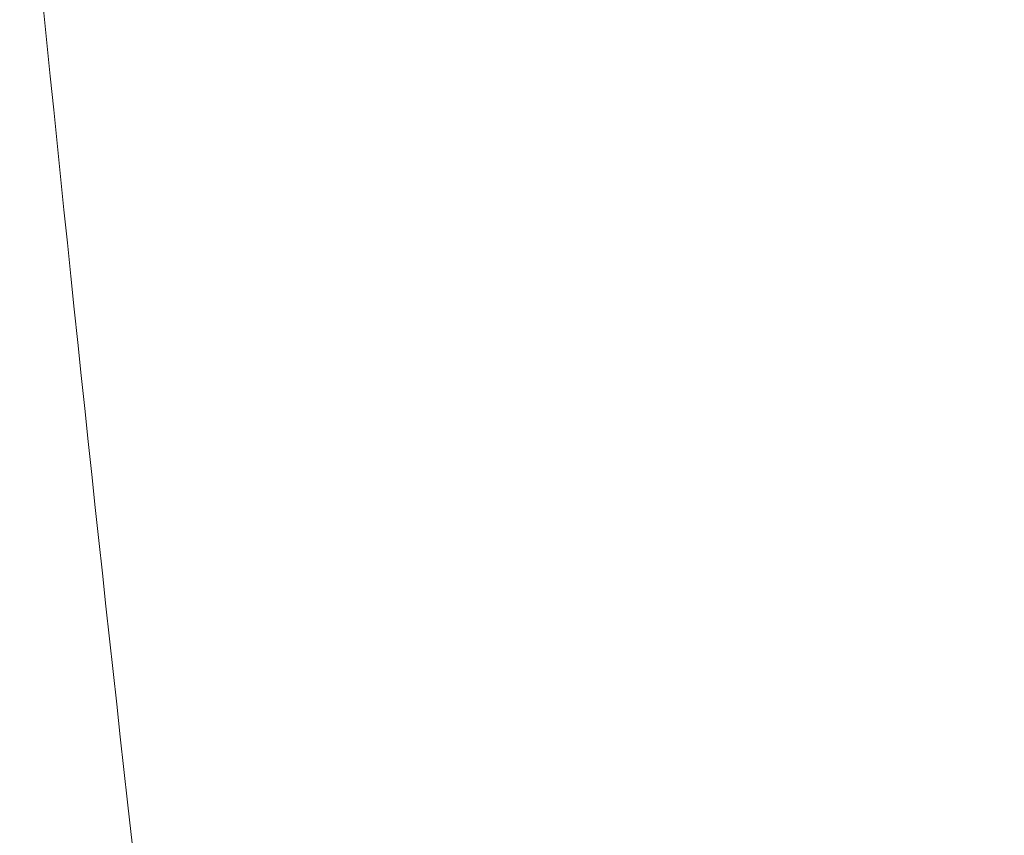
# Model space of a CAD drawing. Header units: inches. Extents: x -757 to 108, y -33 to 183.
# Tile 137 of 156: x -460.5907 to -460.5739, y 161.462 to 161.4759. Entities that reach past the tile are written whole.
import ezdxf

# ---------------------------------------------------------------- set-up
doc = ezdxf.new("R2010")
doc.units = ezdxf.units.IN
doc.header["$MEASUREMENT"] = 0
doc.layers.add('M-EQPM', color=90, linetype='Continuous', lineweight=9)

# ---------------------------------------------------------------- blocks, each defined once
blk = doc.blocks.new('Roof Vent - Roof Vent-V12-Rear')
at = {"layer": 'M-EQPM'}
for points, knots in [([(-460.631473, 162.076421), (-460.625478, 162.076182), (-460.613382, 162.071924), (-460.595387, 162.054734), (-460.576963, 162.025115), (-460.559524, 161.985873), (-460.543964, 161.936896), (-460.530744, 161.88071), (-460.520925, 161.817971), (-460.514074, 161.745888), (-460.512691, 161.679607), (-460.514577, 161.622376), (-460.518673, 161.567201), (-460.527707, 161.498828), (-460.543766, 161.427782), (-460.563513, 161.368079), (-460.593825, 161.307774), (-460.616484, 161.289632), (-460.631473, 161.289019)], [0, 0, 0, 0, 0.055556, 0.111111, 0.166667, 0.222222, 0.277778, 0.333333, 0.388889, 0.444444, 0.513889, 0.548611, 0.583333, 0.652778, 0.722222, 0.791667, 0.861111, 1, 1, 1, 1]), ([(-460.576112, 161.98427), (-460.579321, 161.969573), (-460.585009, 161.936936), (-460.591561, 161.880767), (-460.59605, 161.81802), (-460.59901, 161.745921), (-460.599583, 161.679605), (-460.598788, 161.622346), (-460.597028, 161.567157), (-460.59302, 161.498769), (-460.5857, 161.432477), (-460.579335, 161.39599), (-460.576123, 161.38125)], [0.2222222, 0.2222222, 0.2222222, 0.2222222, 0.2777778, 0.3333333, 0.3888889, 0.4444444, 0.5138889, 0.5486111, 0.5833333, 0.6527778, 0.7222222, 0.7777778, 0.7777778, 0.7777778, 0.7777778]), ([(-460.585505, 161.381072), (-460.580366, 161.39578), (-460.57065, 161.428481), (-460.55823, 161.484747), (-460.549018, 161.547435), (-460.542587, 161.619462), (-460.541278, 161.685723), (-460.543046, 161.742945), (-460.546893, 161.798136), (-460.555384, 161.866579), (-460.569412, 161.93284), (-460.580276, 161.969315), (-460.585414, 161.984063)], [0.2222222, 0.2222222, 0.2222222, 0.2222222, 0.2777778, 0.3333333, 0.3888889, 0.4444444, 0.5138889, 0.5486111, 0.5833333, 0.6527778, 0.7222222, 0.7777778, 0.7777778, 0.7777778, 0.7777778])]:
    blk.add_open_spline(points, degree=3, knots=knots, dxfattribs=at)
blk.add_open_spline([(-460.585193, 161.381029), (-460.588172, 161.395723), (-460.593442, 161.428386), (-460.597468, 161.465867), (-460.599159, 161.485688)], degree=3, dxfattribs=at)

msp = doc.modelspace()

# ---------------------------------------------------------------- block references
at = {"layer": 'M-EQPM'}
msp.add_blockref('Roof Vent - Roof Vent-V12-Rear', (0, 0), dxfattribs=at)

doc.saveas('drawing.dxf')
